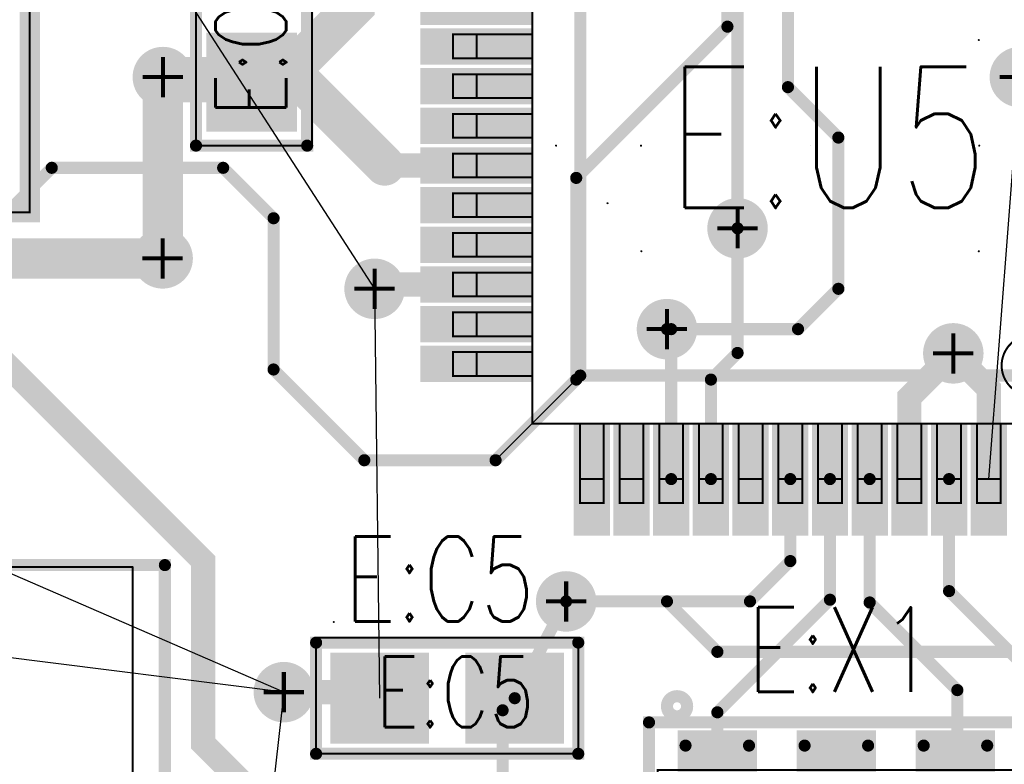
# Model space of a CAD drawing. Extents: x -7.2 to 18.3, y -5.6 to 10.9.
# Tile 30 of 112: x 3.073 to 3.561, y 0.13 to 0.499. Entities that reach past the tile are written whole.
import ezdxf
from ezdxf.enums import TextEntityAlignment as Align

# ---------------------------------------------------------------- set-up
doc = ezdxf.new("R2010")
doc.units = 0
for name, pattern in [('SIG_234', [2, 1, 1]), ('SIG_235', [2, 1, 1]), ('SIG_246', [2, 1, 1]), ('SIG_247', [2, 1, 1]), ('SIG_249', [2, 1, 1]), ('SIG_259', [2, 1, 1]), ('SIG_260', [2, 1, 1]), ('SIG_261', [2, 1, 1]), ('SIG_262', [2, 1, 1]), ('SIG_263', [2, 1, 1]), ('TRMIDX_0', [2, 1, 1]), ('TRMIDX_1', [2, 1, 1]), ('TRMIDX_2', [2, 1, 1]), ('TRMIDX_7', [2, 1, 1]), ('TRMIDX_8', [2, 1, 1])]:
    doc.linetypes.add(name, pattern=pattern)
for name, color, linetype in [('DIMENSION7_119', 254, 'CONTINUOUS'), ('DRIL_NPLTE_THRU_01', 16, 'CONTINUOUS'), ('DRIL_NPLTE_THRU_03', 146, 'CONTINUOUS'), ('DRIL_NPLTE_THRU_04', 176, 'CONTINUOUS'), ('DRIL_PLTE_THRU_01', 16, 'CONTINUOUS'), ('DRIL_PLTE_THRU_03', 146, 'CONTINUOUS'), ('DRIL_PLTE_THRU_04', 176, 'CONTINUOUS'), ('DRIL_SYMBOL', 254, 'CONTINUOUS'), ('LINK_00', 2, 'CONTINUOUS'), ('PADS_BOT', 5, 'CONTINUOUS'), ('PADS_INNER', 1, 'CONTINUOUS'), ('PADS_TOP', 1, 'CONTINUOUS'), ('PADS_XR_131', 3, 'CONTINUOUS'), ('PADS_XR_133', 254, 'CONTINUOUS'), ('PART_NAME_123', 255, 'CONTINUOUS'), ('PART_NAME_129', 2, 'CONTINUOUS'), ('PART_TOP_2DLINE_123', 255, 'CONTINUOUS'), ('PART_TOP_2DLINE_129', 2, 'CONTINUOUS'), ('PART_TOP_COPPER_01', 1, 'CONTINUOUS'), ('TAG_00', 254, 'CONTINUOUS'), ('TAG_01', 254, 'CONTINUOUS'), ('TRACE_01', 1, 'CONTINUOUS'), ('TRACE_04', 5, 'CONTINUOUS'), ('VIAPTS', 56, 'CONTINUOUS')]:
    doc.layers.add(name, color=color, linetype=linetype)
doc.styles.add('W0$001', font='simplex', dxfattribs={"width": 0.75})
doc.styles.add('W0$006', font='simplex', dxfattribs={"width": 0.75})

# ---------------------------------------------------------------- blocks, each defined once
blk = doc.blocks.new('SMOOTH_0$01')
at = {"const_width": 0.005}
blk.add_lwpolyline([(-0.0025, 0, 1), (0.0025, 0, 1)], format="xyb", close=True, dxfattribs=at)
blk = doc.blocks.new('SMOOTH_0$001')
at = {"const_width": 0.0005}
blk.add_lwpolyline([(-0.00025, 0, 1), (0.00025, 0, 1)], format="xyb", close=True, dxfattribs=at)
blk = doc.blocks.new('PART_BODY_TOP_396')
at = {"layer": 'PART_TOP_2DLINE_123', "const_width": 0.01}
blk.add_lwpolyline([(-0.05, -0.05), (-0.05, 0.15), (0.65, 0.15), (0.65, -0.05), (-0.05, -0.05)], dxfattribs=at)
at = {"layer": 'PART_TOP_2DLINE_129', "const_width": 0.001}
blk.add_lwpolyline([(-0.05, -0.05), (-0.05, 0.15), (0.65, 0.15), (0.65, -0.05), (-0.05, -0.05)], dxfattribs=at)
at = {"layer": 'PART_TOP_2DLINE_123'}
blk.add_blockref('SMOOTH_0$01', (0.65, -0.05), dxfattribs=at)
at = {"layer": 'PART_TOP_2DLINE_129'}
blk.add_blockref('SMOOTH_0$001', (0.65, -0.05), dxfattribs=at)
blk = doc.blocks.new('SYM_TOP_69')
blk.add_blockref('PART_BODY_TOP_396', (0, 0))
blk = doc.blocks.new('PART_TOP_473')
blk.add_blockref('SYM_TOP_69', (0, 0))
blk = doc.blocks.new('SMOOTH_0$006')
at = {"const_width": 0.003}
blk.add_lwpolyline([(-0.0015, 0, 1), (0.0015, 0, 1)], format="xyb", close=True, dxfattribs=at)
blk = doc.blocks.new('PART_BODY_TOP_397')
at = {"layer": 'PART_TOP_2DLINE_123', "const_width": 0.006}
blk.add_lwpolyline([(-0.375, 0.389), (0.05, 0.389), (0.05, -0.291), (-0.375, -0.291)], close=True, dxfattribs=at)
at = {"layer": 'PART_TOP_2DLINE_129', "const_width": 0.001}
for points in [[(0.049, 0.375), (0.049, -0.275)], [(0.049, -0.275), (-0.118, -0.275)]]:
    blk.add_lwpolyline(points, dxfattribs=at)
at = {"layer": 'PART_TOP_2DLINE_123'}
blk.add_blockref('SMOOTH_0$006', (0.05, -0.291), dxfattribs=at)
at = {"layer": 'PART_TOP_2DLINE_129'}
blk.add_blockref('SMOOTH_0$001', (0.049, -0.275), dxfattribs=at)
blk.add_blockref('SMOOTH_0$001', (0.049, -0.275), dxfattribs=at)
blk = doc.blocks.new('SYM_TOP_70')
blk.add_blockref('PART_BODY_TOP_397', (0, 0))
blk = doc.blocks.new('PART_TOP_474')
blk.add_blockref('SYM_TOP_70', (0, 0))
blk = doc.blocks.new('PART_BODY_TOP_399')
at = {"layer": 'DIMENSION7_119', "linetype": 'TRMIDX_7', "const_width": 0.001}
blk.add_lwpolyline([(0.23622, 0.23622), (0.23625, 0.23622)], dxfattribs=at)
at = {"layer": 'DIMENSION7_119', "linetype": 'TRMIDX_8', "const_width": 0.001}
blk.add_lwpolyline([(0.23622, 0.23622), (0.23625, 0.23622)], dxfattribs=at)
at = {"layer": 'DIMENSION7_119', "linetype": 'TRMIDX_1', "const_width": 0.001}
for points in [[(-0.08366, 0.05236), (-0.08364, 0.05236)], [(-0.08366, 0.05236), (-0.08364, 0.05236)], [(0.08366, 0.05236), (0.08369, 0.05236)], [(0.10047, 0.02854), (0.1005, 0.02854)], [(-0.08386, 0), (-0.08383, 0)], [(0.08386, 0), (0.08388, 0)], [(0.12598, 0), (0.12601, 0)], [(-0.08366, -0.05236), (-0.08364, -0.05236)]]:
    blk.add_lwpolyline(points, dxfattribs=at)
at = {"layer": 'PART_TOP_2DLINE_123', "const_width": 0.006}
blk.add_lwpolyline([(-0.114, -0.114), (0.114, -0.114), (0.114, 0.114), (-0.105, 0.114), (-0.114, 0.105)], close=True, dxfattribs=at)
at = {"layer": 'PART_TOP_2DLINE_129', "const_width": 0.001}
for points in [[(-0.09449, 0.17717), (-0.09449, 0.1378), (-0.08268, 0.1378), (-0.08268, 0.17717)], [(-0.0748, 0.17717), (-0.0748, 0.1378), (-0.06299, 0.1378), (-0.06299, 0.17717)], [(-0.05512, 0.17717), (-0.05512, 0.1378), (-0.04331, 0.1378), (-0.04331, 0.17717)], [(-0.03543, 0.17717), (-0.03543, 0.1378), (-0.02362, 0.1378), (-0.02362, 0.17717)], [(-0.01575, 0.17717), (-0.01575, 0.1378), (-0.00394, 0.1378), (-0.00394, 0.17717)], [(0.00394, 0.17717), (0.00394, 0.1378), (0.01575, 0.1378), (0.01575, 0.17717)], [(0.02362, 0.17717), (0.02362, 0.1378), (0.03543, 0.1378), (0.03543, 0.17717)], [(0.04331, 0.17717), (0.04331, 0.1378), (0.05512, 0.1378), (0.05512, 0.17717)], [(0.06299, 0.17717), (0.06299, 0.1378), (0.0748, 0.1378), (0.0748, 0.17717)], [(0.08268, 0.17717), (0.08268, 0.1378), (0.09449, 0.1378), (0.09449, 0.17717)], [(0.10236, 0.17717), (0.10236, 0.1378), (0.11417, 0.1378), (0.11417, 0.17717)], [(-0.09449, 0.16535), (-0.09449, 0.1378), (-0.08268, 0.1378), (-0.08268, 0.16535)], [(-0.0748, 0.16535), (-0.0748, 0.1378), (-0.06299, 0.1378), (-0.06299, 0.16535)], [(-0.05512, 0.16535), (-0.05512, 0.1378), (-0.04331, 0.1378), (-0.04331, 0.16535)], [(-0.03543, 0.16535), (-0.03543, 0.1378), (-0.02362, 0.1378), (-0.02362, 0.16535)], [(-0.01575, 0.16535), (-0.01575, 0.1378), (-0.00394, 0.1378), (-0.00394, 0.16535)], [(0.00394, 0.16535), (0.00394, 0.1378), (0.01575, 0.1378), (0.01575, 0.16535)], [(0.02362, 0.16535), (0.02362, 0.1378), (0.03543, 0.1378), (0.03543, 0.16535)], [(0.04331, 0.16535), (0.04331, 0.1378), (0.05512, 0.1378), (0.05512, 0.16535)], [(0.06299, 0.16535), (0.06299, 0.1378), (0.0748, 0.1378), (0.0748, 0.16535)], [(0.08268, 0.16535), (0.08268, 0.1378), (0.09449, 0.1378), (0.09449, 0.16535)], [(0.10236, 0.16535), (0.10236, 0.1378), (0.11417, 0.1378), (0.11417, 0.16535)], [(-0.1378, -0.1378), (0.1378, -0.1378), (0.1378, 0.1378), (-0.1378, 0.1378)], [(0.17717, 0.11417), (0.1378, 0.11417), (0.1378, 0.10236), (0.17717, 0.10236)], [(0.16535, 0.11417), (0.1378, 0.11417), (0.1378, 0.10236), (0.16535, 0.10236)], [(0.17717, 0.09449), (0.1378, 0.09449), (0.1378, 0.08268), (0.17717, 0.08268)], [(0.16535, 0.09449), (0.1378, 0.09449), (0.1378, 0.08268), (0.16535, 0.08268)], [(0.17717, 0.0748), (0.1378, 0.0748), (0.1378, 0.06299), (0.17717, 0.06299)], [(0.16535, 0.0748), (0.1378, 0.0748), (0.1378, 0.06299), (0.16535, 0.06299)], [(0.17717, 0.05512), (0.1378, 0.05512), (0.1378, 0.04331), (0.17717, 0.04331)], [(0.16535, 0.05512), (0.1378, 0.05512), (0.1378, 0.04331), (0.16535, 0.04331)], [(0.17717, 0.03543), (0.1378, 0.03543), (0.1378, 0.02362), (0.17717, 0.02362)], [(0.16535, 0.03543), (0.1378, 0.03543), (0.1378, 0.02362), (0.16535, 0.02362)], [(0.17717, 0.01575), (0.1378, 0.01575), (0.1378, 0.00394), (0.17717, 0.00394)], [(0.16535, 0.01575), (0.1378, 0.01575), (0.1378, 0.00394), (0.16535, 0.00394)], [(0.17717, -0.00394), (0.1378, -0.00394), (0.1378, -0.01575), (0.17717, -0.01575)], [(0.16535, -0.00394), (0.1378, -0.00394), (0.1378, -0.01575), (0.16535, -0.01575)], [(0.17717, -0.02362), (0.1378, -0.02362), (0.1378, -0.03543), (0.17717, -0.03543)], [(0.16535, -0.02362), (0.1378, -0.02362), (0.1378, -0.03543), (0.16535, -0.03543)], [(0.17717, -0.04331), (0.1378, -0.04331), (0.1378, -0.05512), (0.17717, -0.05512)], [(0.16535, -0.04331), (0.1378, -0.04331), (0.1378, -0.05512), (0.16535, -0.05512)]]:
    blk.add_lwpolyline(points, close=True, dxfattribs=at)
blk.add_lwpolyline([(-0.12503, 0.109, 1), (-0.09497, 0.109, 1)], format="xyb", close=True, dxfattribs=at)
at = {"layer": 'TAG_00'}
blk.add_lwpolyline([(0, 0), (0, 0)], dxfattribs=at)
at = {"layer": 'TAG_01'}
blk.add_lwpolyline([(0, 0), (0, 0)], dxfattribs=at)
at = {"layer": 'DIMENSION7_119'}
for p in [(0.23622, 0.23622), (0.23622, 0.23622), (0.23625, 0.23622), (0.23625, 0.23622), (-0.08366, 0.05236), (-0.08366, 0.05236), (-0.08364, 0.05236), (-0.08364, 0.05236), (0.08366, 0.05236), (0.08369, 0.05236), (0.10047, 0.02854), (0.1005, 0.02854), (-0.08386, 0), (-0.08383, 0), (0.08386, 0), (0.08388, 0), (0.12598, 0), (0.12601, 0), (-0.08366, -0.05236), (-0.08364, -0.05236)]:
    blk.add_blockref('SMOOTH_0$001', p, dxfattribs=at)
at = {"layer": 'PART_TOP_2DLINE_123'}
blk.add_blockref('SMOOTH_0$006', (0.114, 0.114), dxfattribs=at)
at = {"layer": 'PART_TOP_2DLINE_129'}
for p in [(-0.09449, 0.17717), (-0.08268, 0.17717), (-0.0748, 0.17717), (-0.06299, 0.17717), (-0.05512, 0.17717), (-0.04331, 0.17717), (-0.03543, 0.17717), (-0.02362, 0.17717), (-0.01575, 0.17717), (-0.00394, 0.17717), (0.00394, 0.17717), (0.01575, 0.17717), (0.02362, 0.17717), (0.03543, 0.17717), (0.04331, 0.17717), (0.05512, 0.17717), (0.06299, 0.17717), (0.0748, 0.17717), (0.08268, 0.17717), (0.09449, 0.17717), (0.10236, 0.17717), (0.11417, 0.17717), (-0.09449, 0.16535), (-0.08268, 0.16535), (-0.0748, 0.16535), (-0.06299, 0.16535), (-0.05512, 0.16535), (-0.04331, 0.16535), (-0.03543, 0.16535), (-0.02362, 0.16535), (-0.01575, 0.16535), (-0.00394, 0.16535), (0.00394, 0.16535), (0.01575, 0.16535), (0.02362, 0.16535), (0.03543, 0.16535), (0.04331, 0.16535), (0.05512, 0.16535), (0.06299, 0.16535), (0.0748, 0.16535), (0.08268, 0.16535), (0.09449, 0.16535), (0.10236, 0.16535), (0.11417, 0.16535), (-0.09449, 0.1378), (-0.09449, 0.1378), (-0.08268, 0.1378), (-0.08268, 0.1378), (-0.0748, 0.1378), (-0.0748, 0.1378), (-0.06299, 0.1378), (-0.06299, 0.1378), (-0.05512, 0.1378), (-0.05512, 0.1378), (-0.04331, 0.1378), (-0.04331, 0.1378), (-0.03543, 0.1378), (-0.03543, 0.1378), (-0.02362, 0.1378), (-0.02362, 0.1378), (-0.01575, 0.1378), (-0.01575, 0.1378), (-0.00394, 0.1378), (-0.00394, 0.1378), (0.00394, 0.1378), (0.00394, 0.1378), (0.01575, 0.1378), (0.01575, 0.1378), (0.02362, 0.1378), (0.02362, 0.1378), (0.03543, 0.1378), (0.03543, 0.1378), (0.04331, 0.1378), (0.04331, 0.1378), (0.05512, 0.1378), (0.05512, 0.1378), (0.06299, 0.1378), (0.06299, 0.1378), (0.0748, 0.1378), (0.0748, 0.1378), (0.08268, 0.1378), (0.08268, 0.1378), (0.09449, 0.1378), (0.09449, 0.1378), (0.10236, 0.1378), (0.10236, 0.1378), (0.11417, 0.1378), (0.11417, 0.1378), (0.1378, 0.1378), (0.1378, 0.11417), (0.1378, 0.11417), (0.16535, 0.11417), (0.17717, 0.11417), (0.1378, 0.10236), (0.1378, 0.10236), (0.16535, 0.10236), (0.17717, 0.10236), (0.1378, 0.09449), (0.1378, 0.09449), (0.16535, 0.09449), (0.17717, 0.09449), (0.1378, 0.08268), (0.1378, 0.08268), (0.16535, 0.08268), (0.17717, 0.08268), (0.1378, 0.0748), (0.1378, 0.0748), (0.16535, 0.0748), (0.17717, 0.0748), (0.1378, 0.06299), (0.1378, 0.06299), (0.16535, 0.06299), (0.17717, 0.06299), (0.1378, 0.05512), (0.1378, 0.05512), (0.16535, 0.05512), (0.17717, 0.05512), (0.1378, 0.04331), (0.1378, 0.04331), (0.16535, 0.04331), (0.17717, 0.04331), (0.1378, 0.03543), (0.1378, 0.03543), (0.16535, 0.03543), (0.17717, 0.03543), (0.1378, 0.02362), (0.1378, 0.02362), (0.16535, 0.02362), (0.17717, 0.02362), (0.1378, 0.01575), (0.1378, 0.01575), (0.16535, 0.01575), (0.17717, 0.01575), (0.1378, 0.00394), (0.1378, 0.00394), (0.16535, 0.00394), (0.17717, 0.00394), (0.1378, -0.00394), (0.1378, -0.00394), (0.16535, -0.00394), (0.17717, -0.00394), (0.1378, -0.01575), (0.1378, -0.01575), (0.16535, -0.01575), (0.17717, -0.01575), (0.1378, -0.02362), (0.1378, -0.02362), (0.16535, -0.02362), (0.17717, -0.02362), (0.1378, -0.03543), (0.1378, -0.03543), (0.16535, -0.03543), (0.17717, -0.03543), (0.1378, -0.04331), (0.1378, -0.04331), (0.16535, -0.04331), (0.17717, -0.04331), (0.1378, -0.05512), (0.1378, -0.05512), (0.16535, -0.05512), (0.17717, -0.05512)]:
    blk.add_blockref('SMOOTH_0$001', p, dxfattribs=at)
blk = doc.blocks.new('DRIL_HOLE_0')
blk.add_lwpolyline([(0, 0, 1), (0, 0, 1)], format="xyb", close=True)
blk = doc.blocks.new('PAD_1')
blk.add_lwpolyline([(0, 0, 1), (0, 0, 1)], format="xyb", close=True)
blk = doc.blocks.new('PAD_146')
at = {"const_width": 0.018}
blk.add_lwpolyline([(-0.028, 0), (0.028, 0)], dxfattribs=at)
blk = doc.blocks.new('PAD_147')
at = {"const_width": 0.012}
blk.add_lwpolyline([(-0.025, 0), (0.025, 0)], dxfattribs=at)
blk = doc.blocks.new('STK_TOP_85')
at = {"layer": 'DRIL_NPLTE_THRU_01'}
blk.add_blockref('DRIL_HOLE_0', (0, 0), dxfattribs=at)
at = {"layer": 'DRIL_NPLTE_THRU_03'}
blk.add_blockref('DRIL_HOLE_0', (0, 0), dxfattribs=at)
at = {"layer": 'DRIL_NPLTE_THRU_04'}
blk.add_blockref('DRIL_HOLE_0', (0, 0), dxfattribs=at)
at = {"layer": 'PADS_BOT'}
blk.add_blockref('PAD_1', (0, 0), dxfattribs=at)
at = {"layer": 'PADS_INNER'}
blk.add_blockref('PAD_1', (0, 0), dxfattribs=at)
at = {"layer": 'PADS_TOP'}
blk.add_blockref('PAD_147', (0, 0), dxfattribs=at)
at = {"layer": 'PADS_XR_131'}
blk.add_blockref('PAD_146', (0, 0), dxfattribs=at)
at = {"layer": 'PADS_XR_133'}
blk.add_blockref('PAD_147', (0, 0), dxfattribs=at)
blk = doc.blocks.new('STK_TOP_86')
at = {"layer": 'DRIL_NPLTE_THRU_01'}
blk.add_blockref('DRIL_HOLE_0', (0, 0), dxfattribs=at)
at = {"layer": 'DRIL_NPLTE_THRU_03'}
blk.add_blockref('DRIL_HOLE_0', (0, 0), dxfattribs=at)
at = {"layer": 'DRIL_NPLTE_THRU_04'}
blk.add_blockref('DRIL_HOLE_0', (0, 0), dxfattribs=at)
at = {"layer": 'PADS_BOT'}
blk.add_blockref('PAD_1', (0, 0), dxfattribs=at)
at = {"layer": 'PADS_INNER'}
blk.add_blockref('PAD_1', (0, 0), dxfattribs=at)
at = {"layer": 'PADS_TOP', "rotation": 90}
blk.add_blockref('PAD_147', (0, 0), dxfattribs=at)
at = {"layer": 'PADS_XR_131', "rotation": 90}
blk.add_blockref('PAD_146', (0, 0), dxfattribs=at)
at = {"layer": 'PADS_XR_133', "rotation": 90}
blk.add_blockref('PAD_147', (0, 0), dxfattribs=at)
blk = doc.blocks.new('SYM_TOP_72')
for name, p in [('PART_BODY_TOP_399', (0, 0)), ('STK_TOP_86', (-0.08858, 0.16535)), ('STK_TOP_86', (-0.0689, 0.16535)), ('STK_TOP_86', (-0.04921, 0.16535)), ('STK_TOP_86', (-0.02953, 0.16535)), ('STK_TOP_86', (-0.00984, 0.16535)), ('STK_TOP_86', (0.00984, 0.16535)), ('STK_TOP_86', (0.02953, 0.16535)), ('STK_TOP_86', (0.04921, 0.16535)), ('STK_TOP_86', (0.0689, 0.16535)), ('STK_TOP_86', (0.08858, 0.16535)), ('STK_TOP_86', (0.10827, 0.16535)), ('STK_TOP_85', (0.16535, 0.10827)), ('STK_TOP_85', (0.16535, 0.08858)), ('STK_TOP_85', (0.16535, 0.0689)), ('STK_TOP_85', (0.16535, 0.04921)), ('STK_TOP_85', (0.16535, 0.02953)), ('STK_TOP_85', (0.16535, 0.00984)), ('STK_TOP_85', (0.16535, -0.00984)), ('STK_TOP_85', (0.16535, -0.02953)), ('STK_TOP_85', (0.16535, -0.04921)), ('STK_TOP_85', (0.16535, -0.0689))]:
    blk.add_blockref(name, p)
blk = doc.blocks.new('PART_TOP_477')
blk.add_blockref('SYM_TOP_72', (0, 0))
at = {"layer": 'PART_NAME_129', "style": 'W0$001', "width": 0.75}
blk.add_text('E:U5', height=0.07, rotation=180, dxfattribs=at).set_placement((0.0711, 0.0309))
blk = doc.blocks.new('PART_BODY_TOP_403')
at = {"layer": 'PART_TOP_2DLINE_123', "const_width": 0.006}
blk.add_lwpolyline([(-0.09291, 0.06299), (0.09291, 0.06299), (0.09291, -0.06299), (-0.09291, -0.06299)], close=True, dxfattribs=at)
blk.add_lwpolyline([(0.074, -0.071, 1), (0.084, -0.071, 1)], format="xyb", close=True, dxfattribs=at)
at = {"layer": 'PART_TOP_2DLINE_129', "const_width": 0.001}
blk.add_lwpolyline([(-0.08858, 0.03937), (0.08858, 0.03937), (0.08858, -0.03937), (-0.08858, -0.03937)], close=True, dxfattribs=at)
blk.add_lwpolyline([(0.05, -0.02, 1), (0.06, -0.02, 1)], format="xyb", close=True, dxfattribs=at)
at = {"layer": 'PART_TOP_COPPER_01', "linetype": 'TRMIDX_2', "const_width": 0.006}
for points in [[(-0.0748, 0.052), (-0.04331, 0.052), (-0.04331, 0.0315), (-0.0748, 0.0315)], [(-0.0748, -0.0315), (-0.04331, -0.0315), (-0.04331, -0.0515), (-0.0748, -0.0515)]]:
    blk.add_lwpolyline(points, close=True, dxfattribs=at)
at = {"layer": 'PART_TOP_COPPER_01', "linetype": 'TRMIDX_1', "const_width": 0.006}
for points in [[(-0.01575, 0.052), (0.01575, 0.052), (0.01575, 0.0315), (-0.01575, 0.0315)], [(-0.01575, -0.0315), (0.01575, -0.0315), (0.01575, -0.0515), (-0.01575, -0.0515)]]:
    blk.add_lwpolyline(points, close=True, dxfattribs=at)
at = {"layer": 'PART_TOP_COPPER_01', "linetype": 'TRMIDX_0', "const_width": 0.006}
for points in [[(0.04331, 0.052), (0.0748, 0.052), (0.0748, 0.0315), (0.04331, 0.0315)], [(0.04331, -0.0315), (0.0748, -0.0315), (0.0748, -0.0515), (0.04331, -0.0515)]]:
    blk.add_lwpolyline(points, close=True, dxfattribs=at)
at = {"layer": 'PART_TOP_2DLINE_123'}
for p in [(-0.09291, 0.06299), (0.09291, 0.06299), (-0.09291, -0.06299), (0.09291, -0.06299)]:
    blk.add_blockref('SMOOTH_0$006', p, dxfattribs=at)
at = {"layer": 'PART_TOP_2DLINE_129'}
for p in [(-0.08858, 0.03937), (0.08858, 0.03937), (-0.08858, -0.03937), (0.08858, -0.03937)]:
    blk.add_blockref('SMOOTH_0$001', p, dxfattribs=at)
at = {"layer": 'PART_TOP_COPPER_01'}
for p in [(-0.0748, 0.052), (-0.04331, 0.052), (-0.01575, 0.052), (0.01575, 0.052), (0.04331, 0.052), (0.0748, 0.052), (-0.0748, 0.0315), (-0.04331, 0.0315), (-0.01575, 0.0315), (0.01575, 0.0315), (0.04331, 0.0315), (0.0748, 0.0315), (-0.0748, -0.0315), (-0.04331, -0.0315), (-0.01575, -0.0315), (0.01575, -0.0315), (0.04331, -0.0315), (0.0748, -0.0315), (-0.0748, -0.0515), (-0.04331, -0.0515), (-0.01575, -0.0515), (0.01575, -0.0515), (0.04331, -0.0515), (0.0748, -0.0515)]:
    blk.add_blockref('SMOOTH_0$006', p, dxfattribs=at)
blk = doc.blocks.new('PAD_150')
at = {"const_width": 0.03937}
blk.add_lwpolyline([(-0.05906, 0), (0.05906, 0)], dxfattribs=at)
blk = doc.blocks.new('PAD_151')
at = {"const_width": 0.016}
blk.add_lwpolyline([(-0.0515, 0), (0.0515, 0)], dxfattribs=at)
blk = doc.blocks.new('STK_TOP_89')
at = {"layer": 'DRIL_PLTE_THRU_01'}
blk.add_blockref('DRIL_HOLE_0', (0, 0), dxfattribs=at)
at = {"layer": 'DRIL_PLTE_THRU_03'}
blk.add_blockref('DRIL_HOLE_0', (0, 0), dxfattribs=at)
at = {"layer": 'DRIL_PLTE_THRU_04'}
blk.add_blockref('DRIL_HOLE_0', (0, 0), dxfattribs=at)
at = {"layer": 'PADS_BOT'}
blk.add_blockref('PAD_1', (0, 0), dxfattribs=at)
at = {"layer": 'PADS_INNER'}
blk.add_blockref('PAD_1', (0, 0), dxfattribs=at)
at = {"layer": 'PADS_TOP', "rotation": 90}
blk.add_blockref('PAD_151', (0, 0), dxfattribs=at)
at = {"layer": 'PADS_XR_131', "rotation": 90}
blk.add_blockref('PAD_150', (0, 0), dxfattribs=at)
at = {"layer": 'PADS_XR_133', "rotation": 90}
blk.add_blockref('PAD_151', (0, 0), dxfattribs=at)
blk = doc.blocks.new('SYM_TOP_76')
for name, p in [('STK_TOP_89', (-0.05906, 0)), ('STK_TOP_89', (0, 0)), ('STK_TOP_89', (0.05906, 0)), ('PART_BODY_TOP_403', (0, 0))]:
    blk.add_blockref(name, p)
blk = doc.blocks.new('PART_TOP_481')
blk.add_blockref('SYM_TOP_76', (0, 0))
at = {"layer": 'PART_NAME_123', "style": 'W0$006', "width": 0.75}
blk.add_text('E:X1', height=0.042, rotation=180, dxfattribs=at).set_placement((0.0441, -0.0781))
at = {"layer": 'PART_NAME_129', "style": 'W0$001', "width": 0.75}
blk.add_text('E:X1', height=0.042, rotation=180, dxfattribs=at).set_placement((-0.0059, 0.0019), align=Align.MIDDLE_CENTER)
blk = doc.blocks.new('PART_BODY_TOP_404')
at = {"layer": 'PART_TOP_2DLINE_123', "const_width": 0.006}
blk.add_lwpolyline([(-0.065, -0.02756), (0.065, -0.02756), (0.065, 0.02756), (-0.065, 0.02756)], close=True, dxfattribs=at)
at = {"layer": 'PART_TOP_2DLINE_129', "const_width": 0.001}
blk.add_lwpolyline([(-0.065, -0.03), (0.065, -0.03), (0.065, 0.02756), (-0.065, 0.02756)], close=True, dxfattribs=at)
at = {"layer": 'PART_TOP_2DLINE_123'}
for p in [(-0.065, 0.02756), (0.065, 0.02756), (-0.065, -0.02756), (0.065, -0.02756)]:
    blk.add_blockref('SMOOTH_0$006', p, dxfattribs=at)
at = {"layer": 'PART_TOP_2DLINE_129'}
for p in [(-0.065, 0.02756), (0.065, 0.02756), (-0.065, -0.03), (0.065, -0.03)]:
    blk.add_blockref('SMOOTH_0$001', p, dxfattribs=at)
blk = doc.blocks.new('PAD_46')
at = {"const_width": 0.045}
blk.add_lwpolyline([(-0.0245, 0), (0.0245, 0)], dxfattribs=at)
blk = doc.blocks.new('PAD_47')
at = {"const_width": 0.039}
blk.add_lwpolyline([(-0.0215, 0), (0.0215, 0)], dxfattribs=at)
blk = doc.blocks.new('STK_TOP_14')
at = {"layer": 'DRIL_PLTE_THRU_01'}
blk.add_blockref('DRIL_HOLE_0', (0, 0), dxfattribs=at)
at = {"layer": 'DRIL_PLTE_THRU_03'}
blk.add_blockref('DRIL_HOLE_0', (0, 0), dxfattribs=at)
at = {"layer": 'DRIL_PLTE_THRU_04'}
blk.add_blockref('DRIL_HOLE_0', (0, 0), dxfattribs=at)
at = {"layer": 'PADS_BOT'}
blk.add_blockref('PAD_1', (0, 0), dxfattribs=at)
at = {"layer": 'PADS_INNER'}
blk.add_blockref('PAD_1', (0, 0), dxfattribs=at)
at = {"layer": 'PADS_TOP'}
blk.add_blockref('PAD_47', (0, 0), dxfattribs=at)
at = {"layer": 'PADS_XR_131'}
blk.add_blockref('PAD_46', (0, 0), dxfattribs=at)
at = {"layer": 'PADS_XR_133'}
blk.add_blockref('PAD_47', (0, 0), dxfattribs=at)
blk = doc.blocks.new('SYM_TOP_77')
for name, p in [('PART_BODY_TOP_404', (0, 0)), ('STK_TOP_14', (-0.0335, 0)), ('STK_TOP_14', (0.0335, 0))]:
    blk.add_blockref(name, p)
blk = doc.blocks.new('PART_TOP_485')
blk.add_blockref('SYM_TOP_77', (0, 0))
at = {"layer": 'PART_NAME_123', "style": 'W0$006', "width": 0.75}
blk.add_text('E:C12', height=0.042, dxfattribs=at).set_placement((0.079, -0.016))
at = {"layer": 'PART_NAME_129', "style": 'W0$001', "width": 0.75}
blk.add_text('E:C12', height=0.035, dxfattribs=at).set_placement((0, 0.00033), align=Align.MIDDLE_CENTER)
blk = doc.blocks.new('PART_TOP_495')
blk.add_blockref('SYM_TOP_77', (0, 0))
at = {"layer": 'PART_NAME_123', "style": 'W0$006', "width": 0.75}
blk.add_text('E:C5', height=0.042, rotation=180, dxfattribs=at).set_placement((0.0511, -0.0381))
at = {"layer": 'PART_NAME_129', "style": 'W0$001', "width": 0.75}
blk.add_text('E:C5', height=0.035, rotation=180, dxfattribs=at).set_placement((-0.0039, -0.0031), align=Align.MIDDLE_CENTER)
blk = doc.blocks.new('SMOOTH_0$012')
at = {"const_width": 0.006}
blk.add_lwpolyline([(-0.003, 0, 1), (0.003, 0, 1)], format="xyb", close=True, dxfattribs=at)
blk = doc.blocks.new('SMOOTH_0$02')
at = {"const_width": 0.01}
blk.add_lwpolyline([(-0.005, 0, 1), (0.005, 0, 1)], format="xyb", close=True, dxfattribs=at)
blk = doc.blocks.new('DRIL_SYMBOL_0$013')
at = {"layer": 'DRIL_SYMBOL', "const_width": 0.002}
for points in [[(0, -0.01), (0, 0.01)], [(-0.01, 0), (0.01, 0)]]:
    blk.add_lwpolyline(points, dxfattribs=at)
blk = doc.blocks.new('DRIL_HOLE_0$013')
at = {"const_width": 0.0065}
blk.add_lwpolyline([(-0.00325, 0, 1), (0.00325, 0, 1)], format="xyb", close=True, dxfattribs=at)
blk.add_blockref('DRIL_SYMBOL_0$013', (0, 0))
blk = doc.blocks.new('PAD_190')
at = {"const_width": 0.015}
blk.add_lwpolyline([(0, -0.0075, 1), (0, 0.0075, 1)], format="xyb", close=True, dxfattribs=at)
blk = doc.blocks.new('STK_TOP_5')
at = {"layer": 'DRIL_PLTE_THRU_01'}
blk.add_blockref('DRIL_HOLE_0$013', (0, 0), dxfattribs=at)
at = {"layer": 'DRIL_PLTE_THRU_03'}
blk.add_blockref('DRIL_HOLE_0$013', (0, 0), dxfattribs=at)
at = {"layer": 'DRIL_PLTE_THRU_04'}
blk.add_blockref('DRIL_HOLE_0$013', (0, 0), dxfattribs=at)
at = {"layer": 'PADS_BOT'}
blk.add_blockref('PAD_190', (0, 0), dxfattribs=at)
at = {"layer": 'PADS_INNER'}
blk.add_blockref('PAD_190', (0, 0), dxfattribs=at)
at = {"layer": 'PADS_TOP'}
blk.add_blockref('PAD_190', (0, 0), dxfattribs=at)
blk = doc.blocks.new('SYM_TOP_3')
blk.add_blockref('STK_TOP_5', (0, 0))

msp = doc.modelspace()

# ---------------------------------------------------------------- linework, layer by layer
at = {"layer": 'LINK_00', "linetype": 'SIG_235'}
for p, q in [((3.1392, 0.5359), (3.2492, 0.3659)), ((3.55378, 0.27155), (3.5692, 0.4709)), ((3.2492, 0.3659), (3.2517, 0.1629)), ((3.2042, 0.1659), (2.9782, 0.2639)), ((3.2042, 0.1659), (2.5242, 0.2509)), ((3.2042, 0.1659), (3.1742, -0.1016))]:
    msp.add_line(p, q, dxfattribs=at)
at = {"layer": 'LINK_00', "linetype": 'SIG_247'}
msp.add_line((3.3092, 0.2809), (3.3492, 0.3209), dxfattribs=at)
at = {"layer": 'TRACE_01', "linetype": 'SIG_247', "const_width": 0.006}
for points in [[(3.3092, 0.2809), (3.3492, 0.3209), (3.3492, 0.4209), (3.4242, 0.4959), (3.4242, 0.5209), (3.4222, 0.5209), (3.3962, 0.5469), (3.3963, 0.547), (3.3963, 0.60225)], [(3.3492, 0.3209), (3.3492, 0.4209), (3.4242, 0.4959), (3.4242, 0.5209), (3.4942, 0.5209)], [(3.0692, 0.406), (3.0891, 0.4259), (3.1741, 0.4259)], [(3.3092, 0.2809), (3.2441, 0.2809), (3.1991, 0.3259), (3.1991, 0.4009), (3.1741, 0.4259)]]:
    msp.add_lwpolyline(points, dxfattribs=at)
at = {"layer": 'TRACE_01', "linetype": 'SIG_246'}
for points, const_width in [([(3.1882, 0.4684), (3.1467, 0.4684), (3.1442, 0.4709)], 0.02), ([(3.2542, 0.42706), (3.2142, 0.46706), (3.18954, 0.46706), (3.1882, 0.4684)], 0.02), ([(3.1441, 0.381), (2.7011, 0.381), (2.6282, 0.4539)], 0.02), ([(3.2542, 0.42706), (3.29985, 0.42706)], 0.012)]:
    msp.add_lwpolyline(points, dxfattribs=dict(at, const_width=const_width))
at = {"layer": 'TRACE_01', "linetype": 'SIG_260', "const_width": 0.006}
msp.add_lwpolyline([(3.41599, 0.27155), (3.41599, 0.3209), (3.4292, 0.33411), (3.4292, 0.3959)], dxfattribs=at)
at = {"layer": 'TRACE_01', "linetype": 'SIG_235', "const_width": 0.012}
for points in [[(3.2492, 0.3659), (3.2513, 0.368), (3.29985, 0.368)], [(3.51441, 0.27155), (3.51441, 0.31211), (3.5362, 0.3339)], [(3.55378, 0.27155), (3.55378, 0.31632), (3.5362, 0.3339)], [(3.2517, 0.1629), (3.2517, 0.1659), (3.2042, 0.1659)]]:
    msp.add_lwpolyline(points, dxfattribs=at)
at = {"layer": 'TRACE_01', "linetype": 'SIG_259', "const_width": 0.006}
msp.add_lwpolyline([(3.3963, 0.27155), (3.3963, 0.3459), (3.3942, 0.3459)], dxfattribs=at)
at = {"layer": 'TRACE_01', "linetype": 'SIG_234', "const_width": 0.012}
msp.add_lwpolyline([(3.2377, 0.0669), (3.1642, 0.1404), (3.1642, 0.2309), (3.0616, 0.3335), (2.9782, 0.3335)], dxfattribs=at)
at = {"layer": 'TRACE_01', "linetype": 'SIG_249', "const_width": 0.006}
for points in [[(3.3442, 0.2109), (3.43536, 0.2109), (3.45536, 0.2309), (3.45536, 0.27155)], [(3.3187, 0.1629), (3.3442, 0.2109)], [(3.3127, 0.0669), (3.3127, 0.1569), (3.3187, 0.1629)]]:
    msp.add_lwpolyline(points, dxfattribs=at)
at = {"layer": 'TRACE_01', "linetype": 'SIG_261', "const_width": 0.006}
msp.add_lwpolyline([(3.41914, 0.0879), (3.4192, 0.08796), (3.4192, 0.1559), (3.47504, 0.21174), (3.47504, 0.27155)], dxfattribs=at)
at = {"layer": 'TRACE_01', "linetype": 'SIG_262', "const_width": 0.006}
msp.add_lwpolyline([(3.53726, 0.0879), (3.5382, 0.08884), (3.5382, 0.1669), (3.49473, 0.21037), (3.49473, 0.27155)], dxfattribs=at)
at = {"layer": 'TRACE_01', "linetype": 'SIG_263', "const_width": 0.006}
msp.add_lwpolyline([(3.6257, 0.0879), (3.6257, 0.1244), (3.5341, 0.216), (3.5341, 0.27155)], dxfattribs=at)
at = {"layer": 'TRACE_04', "linetype": 'SIG_246'}
for points, const_width in [([(3.1442, 0.4709), (3.2042, 0.4709), (3.2392, 0.5059), (3.2392, 0.7859)], 0.02), ([(3.1442, 0.3811), (3.1442, 0.4709)], 0.02), ([(3.1441, 0.381), (3.1442, 0.3811)], 0.012)]:
    msp.add_lwpolyline(points, dxfattribs=dict(at, const_width=const_width))
at = {"layer": 'TRACE_04', "linetype": 'SIG_260', "const_width": 0.006}
msp.add_lwpolyline([(3.4192, 0.7759), (3.4192, 0.6759), (3.4292, 0.6659), (3.4292, 0.3959)], dxfattribs=at)
at = {"layer": 'TRACE_04', "linetype": 'SIG_259', "const_width": 0.006}
for points in [[(3.4542, 0.6759), (3.4542, 0.4659), (3.4792, 0.4409)], [(3.3942, 0.3459), (3.4592, 0.3459), (3.4792, 0.3659), (3.4792, 0.4409)]]:
    msp.add_lwpolyline(points, dxfattribs=at)
at = {"layer": 'TRACE_04', "linetype": 'SIG_249', "const_width": 0.006}
msp.add_lwpolyline([(3.3442, 0.2109), (3.3942, 0.2109), (3.4192, 0.1859), (3.6142, 0.1859), (3.6392, 0.2109)], dxfattribs=at)

# ---------------------------------------------------------------- block references
for name, p, rotation in [('PART_TOP_477', (3.4652, 0.4369), 180), ('PART_TOP_485', (3.1882, 0.5019), 90), ('PART_TOP_495', (3.2852, 0.1629), 180), ('PART_TOP_474', (2.8542, 0.1789), 90), ('PART_TOP_481', (3.4782, 0.0879), 180)]:
    msp.add_blockref(name, p, dxfattribs=dict(rotation=rotation))
msp.add_blockref('PART_TOP_473', (2.4282, 0.4539))
at = {"layer": 'TRACE_01'}
for name, p in [('SMOOTH_0$006', (3.4242, 0.4959)), ('SMOOTH_0$006', (3.4242, 0.4959)), ('SMOOTH_0$02', (3.1442, 0.4709)), ('SMOOTH_0$02', (3.1467, 0.4684)), ('SMOOTH_0$02', (3.1882, 0.4684)), ('SMOOTH_0$02', (3.1882, 0.4684)), ('SMOOTH_0$02', (3.18954, 0.46706)), ('SMOOTH_0$02', (3.2142, 0.46706)), ('SMOOTH_0$02', (3.2542, 0.42706)), ('SMOOTH_0$012', (3.2542, 0.42706)), ('SMOOTH_0$012', (3.29985, 0.42706)), ('SMOOTH_0$006', (3.0891, 0.4259)), ('SMOOTH_0$006', (3.1741, 0.4259)), ('SMOOTH_0$006', (3.1741, 0.4259)), ('SMOOTH_0$006', (3.3492, 0.4209)), ('SMOOTH_0$006', (3.3492, 0.4209)), ('SMOOTH_0$006', (3.1991, 0.4009)), ('SMOOTH_0$006', (3.4292, 0.3959)), ('SMOOTH_0$02', (3.1441, 0.381)), ('SMOOTH_0$012', (3.2492, 0.3659)), ('SMOOTH_0$012', (3.2513, 0.368)), ('SMOOTH_0$012', (3.29985, 0.368)), ('SMOOTH_0$006', (3.3942, 0.3459)), ('SMOOTH_0$006', (3.3963, 0.3459)), ('SMOOTH_0$006', (3.4292, 0.33411)), ('SMOOTH_0$012', (3.5362, 0.3339)), ('SMOOTH_0$012', (3.5362, 0.3339)), ('SMOOTH_0$006', (3.1991, 0.3259)), ('SMOOTH_0$006', (3.3492, 0.3209)), ('SMOOTH_0$006', (3.3492, 0.3209)), ('SMOOTH_0$006', (3.41599, 0.3209)), ('SMOOTH_0$012', (3.55378, 0.31632)), ('SMOOTH_0$012', (3.51441, 0.31211)), ('SMOOTH_0$006', (3.2441, 0.2809)), ('SMOOTH_0$006', (3.3092, 0.2809)), ('SMOOTH_0$006', (3.3092, 0.2809)), ('SMOOTH_0$006', (3.3963, 0.27155)), ('SMOOTH_0$006', (3.41599, 0.27155)), ('SMOOTH_0$006', (3.45536, 0.27155)), ('SMOOTH_0$006', (3.47504, 0.27155)), ('SMOOTH_0$006', (3.49473, 0.27155)), ('SMOOTH_0$012', (3.51441, 0.27155)), ('SMOOTH_0$006', (3.5341, 0.27155)), ('SMOOTH_0$012', (3.55378, 0.27155)), ('SMOOTH_0$012', (3.1642, 0.2309)), ('SMOOTH_0$006', (3.45536, 0.2309)), ('SMOOTH_0$006', (3.5341, 0.216)), ('SMOOTH_0$006', (3.3442, 0.2109)), ('SMOOTH_0$006', (3.3442, 0.2109)), ('SMOOTH_0$006', (3.43536, 0.2109)), ('SMOOTH_0$006', (3.47504, 0.21174)), ('SMOOTH_0$006', (3.49473, 0.21037)), ('SMOOTH_0$012', (3.2042, 0.1659)), ('SMOOTH_0$012', (3.2517, 0.1659)), ('SMOOTH_0$012', (3.2517, 0.1629)), ('SMOOTH_0$006', (3.5382, 0.1669)), ('SMOOTH_0$006', (3.3187, 0.1629)), ('SMOOTH_0$006', (3.3187, 0.1629)), ('SMOOTH_0$006', (3.3127, 0.1569)), ('SMOOTH_0$006', (3.4192, 0.1559)), ('SMOOTH_0$012', (3.1642, 0.1404))]:
    msp.add_blockref(name, p, dxfattribs=at)
at = {"layer": 'TRACE_04'}
for name, p in [('SMOOTH_0$02', (3.2392, 0.5059)), ('SMOOTH_0$02', (3.1442, 0.4709)), ('SMOOTH_0$02', (3.1442, 0.4709)), ('SMOOTH_0$02', (3.2042, 0.4709)), ('SMOOTH_0$006', (3.4542, 0.4659)), ('SMOOTH_0$006', (3.4792, 0.4409)), ('SMOOTH_0$006', (3.4792, 0.4409)), ('SMOOTH_0$006', (3.4292, 0.3959)), ('SMOOTH_0$02', (3.1442, 0.3811)), ('SMOOTH_0$012', (3.1441, 0.381)), ('SMOOTH_0$012', (3.1442, 0.3811)), ('SMOOTH_0$006', (3.4792, 0.3659)), ('SMOOTH_0$006', (3.3942, 0.3459)), ('SMOOTH_0$006', (3.4592, 0.3459)), ('SMOOTH_0$006', (3.3442, 0.2109)), ('SMOOTH_0$006', (3.3942, 0.2109)), ('SMOOTH_0$006', (3.4192, 0.1859))]:
    msp.add_blockref(name, p, dxfattribs=at)
at = {"layer": 'VIAPTS', "linetype": 'SIG_246'}
for p in [(3.1442, 0.4709), (3.1441, 0.381)]:
    msp.add_blockref('SYM_TOP_3', p, dxfattribs=at)
at = {"layer": 'VIAPTS', "linetype": 'SIG_235'}
for p in [(3.5692, 0.4709), (3.2492, 0.3659), (3.5362, 0.3339), (3.2042, 0.1659)]:
    msp.add_blockref('SYM_TOP_3', p, dxfattribs=at)
at = {"layer": 'VIAPTS', "linetype": 'SIG_260'}
msp.add_blockref('SYM_TOP_3', (3.4292, 0.3959), dxfattribs=at)
at = {"layer": 'VIAPTS', "linetype": 'SIG_259'}
msp.add_blockref('SYM_TOP_3', (3.3942, 0.3459), dxfattribs=at)
at = {"layer": 'VIAPTS', "linetype": 'SIG_249'}
msp.add_blockref('SYM_TOP_3', (3.3442, 0.2109), dxfattribs=at)

doc.saveas('drawing.dxf')
